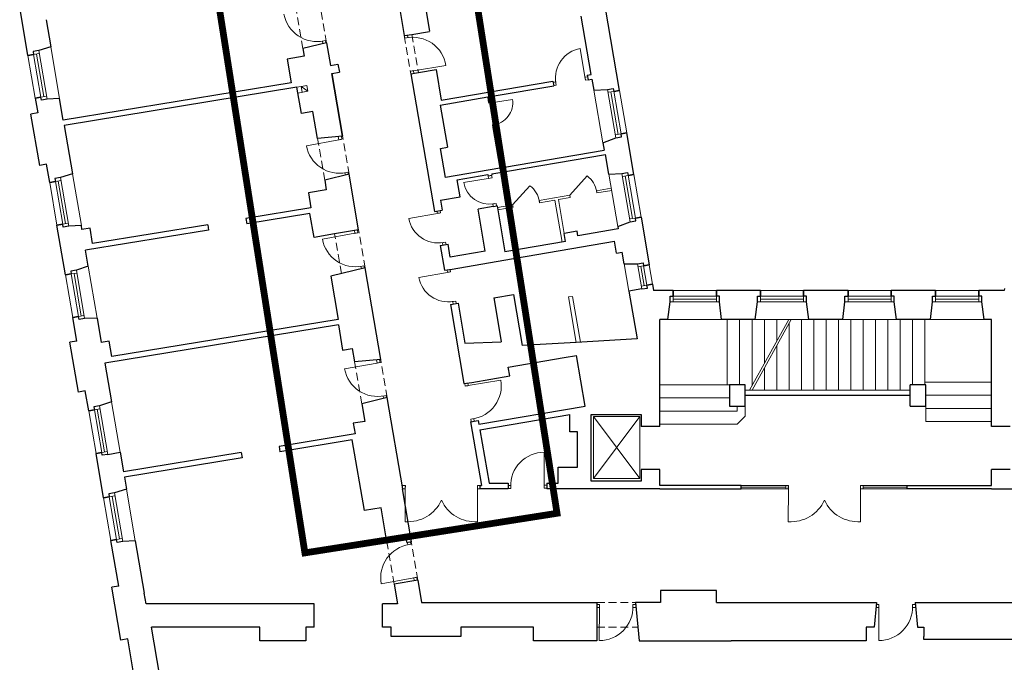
# Model space of a CAD drawing. Header units: centimetres. Extents: x 690840 to 714026, y 27673 to 40762.
# Tile 54 of 162: x 699899 to 700027, y 32483 to 32567. Entities that reach past the tile are written whole.
import ezdxf

# ---------------------------------------------------------------- set-up
doc = ezdxf.new("R2010")
doc.units = ezdxf.units.CM
doc.linetypes.add('DASHED', pattern=[19.05, 12.7, -6.35])
for name, color, linetype, lineweight in [('Drzwi i okna', 51, 'Continuous', 9), ('Kanały wentylacyjne', 3, 'Continuous', 9), ('Przekrojowa', 253, 'Continuous', 25), ('Ramka', 255, 'Continuous', 9), ('S3_obrys zakresu', 1, 'Continuous', 5), ('Widokowa', 140, 'Continuous', 9)]:
    doc.layers.add(name, color=color, linetype=linetype, lineweight=lineweight)

# ---------------------------------------------------------------- blocks, each defined once
blk = doc.blocks.new('zw$2918')
at = {"layer": 'Drzwi i okna', "color": 0}
for p, q in [((1137, -1809.3), (1145.8, -1807.7)), ((1138, -1809.1), (1139.1, -1815.5)), ((1145.8, -1807.7), (1146.9, -1813.6)), ((1351.6, -1801.4), (1350.5, -1794.9)), ((1360.5, -1799.9), (1351.6, -1801.4)), ((1359.5, -1800.1), (1358.4, -1793.6)), ((1818.8, -1907), (1805.9, -1828.1)), ((1374.6, -1885.7), (1365.7, -1887.1)), ((1373.6, -1885.8), (1458, -1871.9)), ((1374.7, -1892.2), (1373.6, -1885.8)), ((1365.7, -1887.1), (1366.8, -1893.5)), ((1817.9, -1901.6), (1819.4, -1910.5)), ((1824.5, -1901.5), (1818.1, -1902.6)), ((1819.4, -1910.5), (1825.8, -1909.4)), ((1742.2, -1915), (1735.7, -1916.1)), ((1743.5, -1922.9), (1737, -1924)), ((1742, -1914), (1743.5, -1922.9)), ((1568.7, -1970.2), (1630.4, -1960.2)), ((1575.6, -1969), (1574.5, -1962.5)), ((1568.7, -1970.2), (1567.6, -1963.7)), ((1577.6, -1968.8), (1568.7, -1970.2)), ((1585.5, -2025.1), (1578.6, -2026.3)), ((1578.6, -2026.3), (1579.6, -2032.7)), ((1586.5, -2031.5), (1585.5, -2025.1)), ((1180.6, -2064.7), (1096.5, -2080.2)), ((1179.1, -2056.7), (1180.6, -2064.7)), ((1179.6, -2064.9), (1188.4, -2063.3)), ((1188.4, -2063.3), (1187.1, -2056.2)), ((1195.3, -2150.4), (1204.2, -2148.8)), ((1196.3, -2150.2), (1197.3, -2155.8)), ((1204.2, -2148.8), (1205.2, -2154.5)), ((1572.8, -2164.4), (1503.7, -2175.8)), ((1568.4, -2165.1), (1567.3, -2158.6)), ((1568.4, -2165.1), (1577.2, -2163.6)), ((1577.2, -2163.6), (1576.2, -2157.1)), ((1579.3, -2231.1), (1588.2, -2229.7)), ((1580.4, -2237.5), (1579.3, -2231.1)), ((1588.2, -2229.7), (1589.2, -2236.1)), ((1440.3, -2254.8), (1361.5, -2268.6)), ((1434.7, -2249.2), (1435.8, -2255.6)), ((1434.8, -2255.8), (1443.7, -2254.2)), ((1443.7, -2254.2), (1442.6, -2247.8)), ((1222, -2307.2), (1137.9, -2322.7)), ((1220.8, -2300.3), (1222, -2307.2)), ((1221.1, -2307.4), (1229.9, -2305.8)), ((1229.9, -2305.8), (1228.6, -2298.7)), ((1448.1, -2331.5), (1456.9, -2330)), ((1449.1, -2331.4), (1450.2, -2337.9)), ((1456.9, -2330), (1458.1, -2336.5)), ((1236.8, -2392.9), (1245.6, -2391.2)), ((1237.8, -2392.7), (1238.9, -2399)), ((1245.6, -2391.2), (1246.7, -2397)), ((1466.6, -2407.6), (1387.8, -2421.4)), ((1461, -2402), (1462.2, -2408.4)), ((1461.2, -2408.5), (1470, -2407)), ((1470, -2407), (1468.9, -2400.6)), ((1474.4, -2484.3), (1483.3, -2482.8)), ((1475.4, -2484.1), (1476.5, -2490.6)), ((1483.3, -2482.8), (1484.4, -2489.3)), ((1279.5, -2643.3), (1195.4, -2658.8)), ((1278, -2635.3), (1279.5, -2643.3)), ((1278.5, -2643.5), (1287.4, -2641.9)), ((1287.4, -2641.9), (1286, -2634.6)), ((1507.8, -2703.3), (1506.6, -2696.3)), ((1516.7, -2701.7), (1507.8, -2703.3)), ((1514.5, -2695), (1515.7, -2701.9)), ((1515.7, -2701.9), (1600, -2687.6)), ((1294.2, -2729), (1303.1, -2727.4)), ((1303.1, -2727.4), (1304.2, -2733.2)), ((1295.2, -2728.8), (1296.4, -2735.1)), ((1531.2, -2787.4), (1522.3, -2788.9)), ((1522.3, -2788.9), (1523.3, -2794.9)), ((1530.2, -2787.6), (1531.2, -2793.6)), ((1712.5, -2960), (1712.1, -2874.5)), ((1352.7, -2961.1), (1346.2, -2961.1)), ((1346.2, -2969.1), (1352.6, -2969.1)), ((1352.6, -2969.1), (1352.5, -3054.6)), ((1352.6, -2970.1), (1352.7, -2961.1)), ((1539.7, -2970.1), (1539.7, -2961.1)), ((1539.7, -2961.1), (1546.2, -2961.1)), ((1546.2, -2969.1), (1539.7, -2969.1)), ((1539.7, -2969.1), (1539.8, -3054.6)), ((1625.6, -2960.5), (1619, -2960.5)), ((1625.6, -2968.5), (1619, -2968.5)), ((1625.6, -2959.5), (1625.6, -2968.5)), ((1712.5, -2959), (1712.5, -2968)), ((1719, -2960), (1712.5, -2960)), ((1712.5, -2968), (1719, -2968)), ((2344.7, -2961.1), (2338.2, -2961.1)), ((2338.2, -2969.1), (2344.7, -2969.1)), ((2344.7, -2969.1), (2344.6, -3054.6)), ((2344.7, -2970.1), (2344.7, -2961.1)), ((2531.8, -2970.1), (2531.7, -2961.1)), ((2531.7, -2961.1), (2538.2, -2961.1)), ((2538.2, -2969.1), (2531.8, -2969.1)), ((2531.8, -2969.1), (2531.9, -3054.6)), ((1359.2, -3114.6), (1358.2, -3109)), ((1367, -3113.2), (1366, -3107.4)), ((1358.2, -3114.8), (1367, -3113.2)), ((1374.5, -3200.2), (1290.3, -3215.2)), ((1373.5, -3200.3), (1382.3, -3198.7)), ((1375.7, -3207.2), (1374.5, -3200.2)), ((1382.3, -3198.7), (1383.6, -3205.9)), ((1855.3, -3269), (1848.8, -3269)), ((1848.8, -3277), (1855.3, -3277)), ((1855.3, -3277), (1855.1, -3362.5)), ((1855.3, -3278), (1855.3, -3269)), ((1942.2, -3278.2), (1942.2, -3269.2)), ((1942.2, -3269.2), (1948.8, -3269.2)), ((1942.2, -3277.2), (1950.1, -3277.2)), ((2571.6, -3277), (2579.4, -3277)), ((2579.4, -3269), (2572.9, -3269)), ((2579.4, -3277), (2579.3, -3362.5)), ((2579.4, -3278), (2579.4, -3269)), ((2666.3, -3278.2), (2666.3, -3269.2)), ((2666.3, -3269.2), (2672.9, -3269.2)), ((2666.3, -3277.2), (2674.2, -3277.2))]:
    blk.add_line(p, q, dxfattribs=at)
at = {"layer": 'Drzwi i okna', "color": 0, "ltscale": 1.6}
for p, q in [((1778.9, -2208.5), (1823.5, -2158.4)), ((1630.6, -2233.8), (1675.1, -2183.8))]:
    blk.add_line(p, q, dxfattribs=at)
for centre, radius, start, end in [((1123.5, -1723.6), 86.7, 190.2929, 281.9036), ((1372.3, -1885.9), 86.7, 9.2331, 100.8437), ((1573.2, -1968.6), 57.8, 276.9522, 8.388), ((1181.8, -2064.7), 86.7, 190.2929, 281.9036), ((1787, -2208.6), 62, 8.3094, 53.9766), ((1638.7, -2234), 62, 8.3094, 53.9766), ((1223.3, -2307.2), 86.7, 190.2929, 281.9036), ((1280.8, -2643.3), 86.7, 190.2929, 281.9036), ((1514.5, -2702.3), 86.7, 278.1541, 9.7648), ((1712.3, -2961.3), 86.7, 90.1458, 181.7564), ((1359.1, -2959.4), 95.4, 266.0716, 335.8764), ((1533.3, -2959.4), 95.4, 204.1236, 273.9284), ((2351.1, -2959.4), 95.4, 266.0716, 335.8764), ((2525.3, -2959.4), 95.4, 204.1236, 273.9284), ((1375.7, -3199.7), 86.7, 98.6519, 190.2626), ((1855.5, -3275.8), 86.7, 269.7794, 1.39), ((2579.6, -3275.8), 86.7, 269.7794, 1.39)]:
    blk.add_arc(centre, radius, start, end, dxfattribs=at)
at = {"layer": 'Drzwi i okna', "color": 0}
for centre, radius, start, end in [((1819.3, -1904.7), 77.8, 99.9306, 189.3047), ((1357.5, -1809.3), 78.2, 277.7082, 281.0068), ((1741.5, -1918.6), 78.2, 7.6634, 10.962), ((1198.1, -2141), 78.2, 98.7681, 102.0666), ((1570.3, -2164.2), 67.5, 189.8932, 279.8733), ((1569.9, -2153.5), 78.2, 277.7578, 281.0564), ((1437.9, -2254.4), 77.8, 190.5203, 279.8944), ((1452.6, -2332), 78.2, 98.2531, 101.5517), ((1239.5, -2383.4), 78.2, 98.7681, 102.0666), ((1464.2, -2407.1), 77.8, 190.5203, 279.8944), ((1479, -2484.8), 78.2, 98.2531, 101.5517), ((1297, -2719.6), 78.2, 98.7681, 102.0666), ((1525.4, -2779.5), 78.2, 97.9911, 101.2896), ((1430.8, -2965.8), 78.2, 178.2653, 181.5639), ((1461.5, -2965.8), 78.2, 358.4361, 1.7347), ((1634.4, -2963.8), 78.2, 358.6209, 1.9195), ((2422.8, -2965.8), 78.2, 178.2653, 181.5639), ((2453.6, -2965.8), 78.2, 358.4361, 1.7347), ((1364.1, -3122.6), 78.2, 278.4889, 281.7875), ((1933.4, -3273.7), 78.2, 178.2545, 181.5531), ((2657.5, -3273.7), 78.2, 178.2545, 181.5531)]:
    blk.add_arc(centre, radius, start, end, dxfattribs=at)
at = {"layer": 'Kanały wentylacyjne', "color": 0}
for p, q in [((1093.3, -1925.2), (1072.1, -1928.8)), ((1083.1, -1926.9), (1097.9, -1924.4)), ((1085.7, -1941.7), (1083.1, -1926.9)), ((1083.1, -1926.9), (1100.4, -1939.1)), ((1097.9, -1924.4), (1100.4, -1939.1)), ((1095.9, -1939.9), (1074.7, -1943.6)), ((1100.4, -1939.1), (1085.7, -1941.7))]:
    blk.add_line(p, q, dxfattribs=at)
at = {"layer": 'Przekrojowa', "color": 0, "ltscale": 1.6}
for p, q in [((1301.4, -1512.1), (1349.9, -1795)), ((1385.2, -1607.3), (1415.4, -1783.7)), ((375.3, -1846.3), (353.9, -1721.1)), ((1907.2, -1936.8), (1869.9, -1718.9)), ((422.3, -1753.6), (434.3, -1823.6)), ((1834, -1895.8), (1808.1, -1744.1)), ((1369.8, -1791.6), (1415.4, -1783.8)), ((1349.9, -1795), (1369.8, -1791.6)), ((434.3, -1823.6), (403.3, -1833.7)), ((1148.5, -1813.2), (1087.4, -1828.1)), ((1087.4, -1828.1), (1090.9, -1848.4)), ((1148.5, -1813.2), (1158.6, -1872.4)), ((1090.9, -1848.4), (1046.5, -1856)), ((1046.5, -1856), (1057, -1917.1)), ((1158.6, -1872.4), (1178.3, -1869)), ((1178.3, -1869), (1181.9, -1889.7)), ((1386.7, -1890.1), (1432.3, -1882.3)), ((1432.3, -1882.3), (1445.9, -1962.2)), ((1162.2, -1893.1), (1181.9, -1889.7)), ((1162.2, -1893.1), (1190, -2055.7)), ((1190, -2055.7), (1162.2, -1893.1)), ((1366.8, -1893.5), (1386.7, -1890.1)), ((1366.8, -1893.5), (1427.9, -2250.3)), ((1823.8, -1897.6), (1834, -1895.8)), ((1823.8, -1897.6), (1825.8, -1909.4)), ((1825.8, -1909.4), (1836.1, -1907.7)), ((1836.1, -1907.7), (1841, -1936.4)), ((1057, -1917.1), (466.8, -2013.8)), ((1072.1, -1928.8), (469.2, -2027.6)), ((1083.8, -1996.7), (1072.1, -1928.8)), ((1445.9, -1962.2), (1735.1, -1912.7)), ((1577.8, -1951.8), (1737.1, -1924.6)), ((1735.1, -1912.7), (1737.1, -1924.6)), ((1841, -1936.4), (1876.5, -1934.1)), ((394.2, -1956.7), (400.7, -1995.2)), ((457.3, -1957.9), (424.7, -1959.2)), ((466.8, -2013.8), (457.3, -1957.9)), ((1443, -1974.9), (1566, -1953.8)), ((1566, -1953.8), (1567.6, -1963.7)), ((1567.6, -1963.7), (1579.5, -1961.7)), ((1577.8, -1951.8), (1579.5, -1961.7)), ((1443, -1974.9), (1461.8, -2084.3)), ((400.7, -1995.2), (383, -1998.2)), ((405.7, -2131.3), (383, -1998.2)), ((1113.3, -1991.7), (1083.8, -1996.7)), ((1125.3, -2061.7), (1113.3, -1991.7)), ((469.2, -2027.6), (490.6, -2152.8)), ((1579.5, -2032.7), (1591.3, -2030.7)), ((1579.5, -2032.7), (1597.6, -2138.1)), ((1591.3, -2030.7), (1609.4, -2136.1)), ((1190, -2055.7), (1125.3, -2061.7)), ((1864.2, -2072.4), (1898, -2059.9)), ((1944.4, -2154.6), (1926, -2047.2)), ((1443.8, -2087.3), (1461.8, -2084.3)), ((1456.6, -2162.2), (1443.8, -2087.3)), ((1864.2, -2072.4), (1867.6, -2092)), ((1576.5, -2153), (1871.2, -2102.6)), ((1609.4, -2136.1), (1867.6, -2092)), ((1880, -2154.2), (1871.2, -2102.6)), ((423.5, -2128.2), (405.7, -2131.3)), ((431.6, -2175.6), (423.5, -2128.2)), ((1597.6, -2138.1), (1456.6, -2162.2)), ((490.6, -2152.8), (459.6, -2162.9)), ((1206.8, -2154.3), (1143.8, -2169.6)), ((1231.4, -2298.2), (1206.8, -2154.3)), ((1486.8, -2168.3), (1566.6, -2154.7)), ((1566.6, -2154.7), (1567.3, -2158.6)), ((1567.3, -2158.6), (1577.1, -2156.9)), ((1576.5, -2153), (1577.1, -2156.9)), ((1880, -2154.2), (1913.8, -2152)), ((1143.8, -2169.6), (1148, -2194.6)), ((1494.4, -2212.7), (1486.8, -2168.3)), ((1148, -2194.6), (1101.7, -2202.5)), ((1101.7, -2202.5), (1108.3, -2241.1)), ((1443.7, -2221.3), (1494.4, -2212.7)), ((1108.3, -2241.1), (939.6, -2268.7)), ((1443.7, -2221.3), (1448.1, -2246.9)), ((1580.4, -2237.5), (1540.9, -2244.3)), ((1580.4, -2237.5), (1590.2, -2235.8)), ((1590.2, -2235.8), (1610, -2355.2)), ((939.6, -2268.7), (941.9, -2282.5)), ((1105.7, -2255.7), (942.1, -2282.5)), ((1116.4, -2317.8), (1105.7, -2255.7)), ((1427.9, -2250.3), (1448.1, -2246.9)), ((1559.1, -2353.8), (1540.9, -2244.3)), ((1963.3, -2265), (1984.5, -2389.1)), ((472.5, -2415.1), (450.5, -2285.9)), ((513.6, -2287.2), (481, -2288.5)), ((515.2, -2297), (513.6, -2287.2)), ((536, -2293.6), (515.2, -2297)), ((542.8, -2333.8), (536, -2293.6)), ((840.9, -2284.9), (542.8, -2333.8)), ((840.9, -2284.9), (843.2, -2298.7)), ((1903.1, -2289.6), (1935.3, -2277.7)), ((1903.1, -2289.6), (1904.2, -2295.8)), ((843.2, -2298.7), (524.5, -2351)), ((1169.6, -2308.7), (1116.4, -2317.8)), ((1231.4, -2298.2), (1169.6, -2308.7)), ((1797.7, -2301.8), (1764.2, -2307.5)), ((1767.8, -2328.2), (1764.2, -2307.5)), ((1799.8, -2313.6), (1797.7, -2301.8)), ((1904.2, -2295.8), (1799.8, -2313.6)), ((1443.1, -2339), (1463.3, -2335.6)), ((1443.1, -2339), (1454.1, -2403.1)), ((1468.9, -2369.2), (1463.3, -2335.6)), ((1607.4, -2376.9), (1894.2, -2327.9)), ((1767.8, -2328.2), (1610, -2355.2)), ((1899.4, -2358.5), (1894.2, -2327.9)), ((531.5, -2392.3), (524.5, -2351)), ((1559.1, -2353.8), (1468.9, -2369.2)), ((1899.4, -2358.5), (1914.5, -2355.9)), ((1919.6, -2385.9), (1914.5, -2355.9)), ((531.5, -2392.3), (500.6, -2402.4)), ((1248.3, -2396.7), (1159.9, -2418.3)), ((1288.9, -2634.3), (1248.3, -2396.7)), ((1474.3, -2399.7), (1607.4, -2376.9)), ((1919.6, -2385.9), (1953.9, -2386.5)), ((1159.9, -2418.3), (1179.1, -2530.4)), ((1454.1, -2403.1), (1474.3, -2399.7)), ((1993, -2438.8), (1993.9, -2444.3)), ((1993, -2438.8), (1995.8, -2455.3)), ((1581.5, -2474.7), (1632.8, -2465.9)), ((1632.8, -2465.9), (1655.4, -2598)), ((1965, -2451.5), (1931.8, -2457.2)), ((1931.8, -2457.2), (1952.9, -2580.6)), ((1931.8, -2457.2), (1932.7, -2462.3)), ((2046.2, -2455.3), (1995.8, -2455.3)), ((2272.2, -2455.3), (2158.2, -2455.3)), ((2499.2, -2455.3), (2384.2, -2455.3)), ((2726.2, -2455.3), (2611.2, -2455.3)), ((2903.8, -2455.3), (2838.2, -2455.3)), ((2904.2, -2449.8), (2903.8, -2455.3)), ((1469.3, -2491.8), (1489.5, -2488.4)), ((1469.3, -2491.8), (1504.5, -2696.8)), ((1489.5, -2488.4), (1507.2, -2591.9)), ((1581.5, -2474.7), (1599.9, -2582.3)), ((2032.6, -2530.3), (2038.4, -2485.1)), ((2171.7, -2530.3), (2166, -2485.1)), ((2258.6, -2530.3), (2264.4, -2485.1)), ((2397.7, -2530.3), (2392, -2485.1)), ((2485.6, -2530.3), (2491.4, -2485.1)), ((2624.7, -2530.3), (2619, -2485.1)), ((2712.6, -2530.3), (2718.4, -2485.1)), ((2851.7, -2530.3), (2846, -2485.1)), ((501.9, -2586.6), (491.4, -2525.5)), ((554.5, -2526.7), (522, -2528)), ((554.5, -2526.7), (565.3, -2589.8)), ((1179.2, -2544.6), (574.5, -2643.7)), ((1179.1, -2530.4), (592.9, -2626.5)), ((1179.2, -2544.6), (1190.3, -2609.6)), ((2011.9, -2808.1), (2011.9, -2530.3)), ((2032.6, -2530.3), (2011.9, -2530.3)), ((2258.6, -2530.3), (2171.7, -2530.3)), ((2485.6, -2530.3), (2397.7, -2530.3)), ((2712.6, -2530.3), (2624.7, -2530.3)), ((2870.9, -2530.3), (2851.7, -2530.3)), ((2870.9, -2808.1), (2870.9, -2530.3)), ((501.9, -2586.6), (484.1, -2589.6)), ((506.2, -2718.7), (484.1, -2589.6)), ((586, -2586.4), (565.3, -2589.8)), ((592.9, -2626.5), (586, -2586.4)), ((1507.2, -2591.9), (1600.9, -2588.2)), ((1599.9, -2582.3), (1600.9, -2588.2)), ((1795.1, -2589.8), (1655.4, -2598)), ((1952.9, -2580.6), (1795.1, -2589.8)), ((1190.3, -2609.6), (1215.2, -2605.3)), ((1215.2, -2605.3), (1221.2, -2640.6)), ((1764.3, -2629.1), (1795.8, -2623.7)), ((1818.2, -2754.8), (1795.8, -2623.7)), ((574.5, -2643.7), (591.7, -2744.2)), ((1288.9, -2634.3), (1221.2, -2640.6)), ((1619.4, -2653.9), (1764.3, -2629.1)), ((1524.7, -2693.4), (1623.2, -2676.5)), ((1623.2, -2676.5), (1619.4, -2653.9)), ((1504.5, -2696.8), (1524.7, -2693.4)), ((2191.9, -2699.8), (2191.9, -2754.8)), ((2232.9, -2699.8), (2191.9, -2699.8)), ((2232.9, -2754.8), (2232.9, -2699.8)), ((2659.9, -2754.8), (2659.9, -2699.8)), ((2700.9, -2699.8), (2659.9, -2699.8)), ((2700.9, -2754.8), (2700.9, -2699.8)), ((523.9, -2715.7), (506.2, -2718.7)), ((532.7, -2767), (523.9, -2715.7)), ((2232.9, -2726.8), (2659.9, -2726.8)), ((591.7, -2744.2), (560.7, -2754.3)), ((1305.8, -2732.9), (1239.8, -2748.9)), ((1239.8, -2748.9), (1247.6, -2794.5)), ((1346.2, -2969.1), (1305.8, -2732.9)), ((1543.2, -2801.8), (1818.2, -2754.8)), ((1545.7, -2816.2), (1778.5, -2776.4)), ((1778.5, -2821.3), (1778.5, -2776.4)), ((1834.3, -2949.8), (1834.3, -2777)), ((1834.3, -2777), (1963.9, -2777)), ((1963.9, -2777), (1963.9, -2808.1)), ((2191.9, -2754.8), (2232.9, -2754.8)), ((2659.9, -2754.8), (2700.9, -2754.8)), ((1247.6, -2794.5), (1218, -2799.6)), ((1218, -2799.6), (1222.7, -2827.2)), ((1521.4, -2795.4), (1541.5, -2792)), ((1521.4, -2795.4), (1549.7, -2961.1)), ((1541.6, -2791.9), (1543.2, -2801.8)), ((1222.7, -2827.2), (1025.6, -2859.6)), ((1545.7, -2816.2), (1569.5, -2955.1)), ((1798.5, -2821.3), (1778.5, -2821.3)), ((1798.5, -2913.3), (1798.5, -2821.3)), ((2011.9, -2808.1), (1963.9, -2808.1)), ((2918.9, -2808.1), (2870.9, -2808.1)), ((1215.3, -2842.4), (1028, -2873.1)), ((1246.6, -3025.7), (1215.3, -2842.4)), ((571.3, -2992.7), (551.6, -2877.4)), ((582.2, -2880), (614, -2874.6)), ((614, -2874.6), (622.7, -2925.6)), ((927.6, -2875.6), (622.7, -2925.6)), ((927.6, -2875.6), (930, -2889.1)), ((1025.6, -2859.6), (1028, -2873.1)), ((930, -2889.1), (625, -2939.1)), ((1748.5, -2955.1), (1748.5, -2913.3)), ((1748.5, -2913.3), (1798.5, -2913.3)), ((2011.9, -2919.1), (1963.9, -2919.1)), ((1963.9, -2919.1), (1963.9, -2949.8)), ((2011.9, -2961.1), (2011.9, -2919.1)), ((2870.9, -2961.1), (2870.9, -2919.1)), ((2918.9, -2919.1), (2870.9, -2919.1)), ((625, -2939.1), (630.3, -2970)), ((627.8, -2955), (630.3, -2970)), ((1569.5, -2955.1), (1619, -2955.1)), ((1619, -2955.1), (1619, -2969.1)), ((1719, -2955.1), (1748.5, -2955.1)), ((1719, -2955.1), (1719, -2969.1)), ((1963.9, -2949.8), (1834.3, -2949.8)), ((630.3, -2970), (599.3, -2980)), ((1344.5, -2969.1), (1368.1, -3107.1)), ((1346.2, -2969.1), (1344.5, -2969.1)), ((1546.2, -2969.1), (1546.2, -2961.1)), ((1546.2, -2961.1), (1549.7, -2961.1)), ((1619, -2969.1), (1546.2, -2969.1)), ((1787.9, -2969.1), (1719, -2969.1)), ((2011.9, -2969.1), (1787.9, -2969.1)), ((1999.9, -2969.1), (1996.9, -2969.1)), ((2222.8, -2961.1), (2011.9, -2961.1)), ((2011.9, -2969.1), (2222.8, -2969.1)), ((2222.8, -2969.1), (2222.8, -2961.1)), ((2652.8, -2969.1), (2652.8, -2961.1)), ((2652.8, -2961.1), (2870.9, -2961.1)), ((2870.9, -2969.1), (2652.8, -2969.1)), ((2870.9, -2969.1), (3128.8, -2969.1)), ((1290, -3018.3), (1246.6, -3025.7)), ((1305.1, -3106.7), (1290, -3018.3)), ((610.4, -3221.4), (590.2, -3103.1)), ((653.3, -3104.3), (620.7, -3105.6)), ((653.3, -3104.3), (676.4, -3239.5)), ((1354.4, -3098.3), (1305.1, -3106.7)), ((1354.4, -3098.3), (1356.3, -3109.1)), ((1368.1, -3107.1), (1356.3, -3109.1)), ((1384.9, -3205.7), (1323.8, -3216.1)), ((1384.9, -3205.7), (1394.9, -3264.1)), ((610.4, -3221.4), (592.7, -3224.4)), ((616.1, -3361.4), (592.7, -3224.4)), ((1323.8, -3216.1), (1332.6, -3267.4)), ((2158.9, -3232.8), (2013.9, -3232.8)), ((2013.9, -3232.8), (2013.9, -3264.1)), ((2158.9, -3264.1), (2158.9, -3232.8)), ((681.2, -3267.4), (676.4, -3239.5)), ((1394.9, -3264.1), (1848.8, -3264.1)), ((1848.8, -3264.1), (1848.8, -3328.1)), ((2013.9, -3264.1), (1948.8, -3264.1)), ((2158.9, -3264.1), (2572.9, -3264.1)), ((2572.9, -3264.1), (2566.6, -3327.7)), ((2672.9, -3264.1), (3384.5, -3264.1)), ((2672.9, -3264.1), (2679.3, -3327.7)), ((1116.8, -3267.4), (681.2, -3267.4)), ((1116.8, -3328.1), (1116.8, -3267.4)), ((1332.6, -3267.4), (1293.8, -3267.4)), ((1293.8, -3328.1), (1293.8, -3267.4)), ((1948.8, -3264.3), (1958.7, -3363.7)), ((717.2, -3454.7), (695.6, -3328.1)), ((975.8, -3328.1), (695.6, -3328.1)), ((975.8, -3363.1), (975.8, -3328.1)), ((1116.8, -3328.1), (1094.8, -3328.1)), ((1094.8, -3328.1), (1094.8, -3363.1)), ((1315.8, -3328.1), (1293.8, -3328.1)), ((1315.8, -3351.7), (1315.8, -3328.1)), ((1684.8, -3328.1), (1496.8, -3328.1)), ((1496.8, -3328.1), (1496.8, -3351.7)), ((1684.8, -3363.7), (1684.8, -3328.1)), ((1848.8, -3328.1), (1848.8, -3363.7)), ((2566.6, -3327.7), (2545.9, -3327.7)), ((2545.9, -3327.7), (2545.9, -3363.7)), ((2679.3, -3327.7), (2695.9, -3327.7)), ((2695.9, -3327.7), (2695.9, -3351.7)), ((633.8, -3358.4), (616.1, -3361.4)), ((654.4, -3478.6), (633.8, -3358.4)), ((1094.8, -3363.1), (975.8, -3363.1)), ((1496.8, -3351.7), (1315.8, -3351.7)), ((1848.8, -3363.7), (1684.8, -3363.7)), ((1958.7, -3363.7), (2196.9, -3363.7)), ((2545.9, -3363.7), (2196.9, -3363.7)), ((2695.9, -3359.7), (2695.9, -3351.7)), ((2855.7, -3359.7), (2695.9, -3359.7)), ((3319.7, -3359.7), (2855.7, -3359.7))]:
    blk.add_line(p, q, dxfattribs=at)
at = {"layer": 'Przekrojowa', "color": 0}
for p, q in [((403.3, -1833.7), (388.7, -1836.1)), ((390, -1843.8), (375.3, -1846.3)), ((375.3, -1846.3), (390, -1843.8)), ((388.7, -1836.1), (390, -1843.8)), ((1876.5, -1934.1), (1891.1, -1931.7)), ((1891.1, -1931.7), (1892.4, -1939.3)), ((1892.4, -1939.3), (1907.2, -1936.8)), ((1907.2, -1936.8), (1892.4, -1939.3)), ((408.9, -1954.2), (394.2, -1956.7)), ((394.2, -1956.7), (408.9, -1954.2)), ((410.2, -1961.9), (408.9, -1954.2)), ((424.8, -1959.4), (410.2, -1961.9)), ((1898, -2059.9), (1912.6, -2057.4)), ((1911.3, -2049.7), (1926, -2047.2)), ((1926, -2047.2), (1911.3, -2049.7)), ((1912.6, -2057.4), (1911.3, -2049.7)), ((459.6, -2162.9), (445, -2165.4)), ((445, -2165.4), (446.3, -2173)), ((1913.8, -2152), (1928.4, -2149.5)), ((1928.4, -2149.5), (1929.7, -2157.2)), ((1929.7, -2157.2), (1944.4, -2154.6)), ((1944.4, -2154.6), (1929.7, -2157.2)), ((446.3, -2173), (431.6, -2175.6)), ((431.6, -2175.6), (446.3, -2173)), ((1948.6, -2267.6), (1963.3, -2265)), ((1963.3, -2265), (1948.6, -2267.6)), ((1949.9, -2275.2), (1948.6, -2267.6)), ((465.2, -2283.4), (450.5, -2285.9)), ((450.5, -2285.9), (465.2, -2283.4)), ((466.5, -2291.1), (465.2, -2283.4)), ((481.1, -2288.6), (466.5, -2291.1)), ((1935.3, -2277.7), (1949.9, -2275.2)), ((1953.9, -2386.5), (1968.5, -2384)), ((1953.9, -2386.5), (1968.5, -2384)), ((1968.5, -2384), (1969.8, -2391.6)), ((1969.8, -2391.6), (1984.5, -2389.1)), ((1984.5, -2389.1), (1969.8, -2391.6)), ((487.3, -2412.6), (472.5, -2415.1)), ((472.5, -2415.1), (487.3, -2412.6)), ((500.6, -2402.4), (486, -2404.9)), ((486, -2404.9), (487.3, -2412.6)), ((1978.3, -2441.4), (1993, -2438.8)), ((1993, -2438.8), (1978.3, -2441.4)), ((1979.6, -2449), (1978.3, -2441.4)), ((1965, -2451.5), (1979.6, -2449)), ((2038.4, -2485.1), (2038.4, -2470.3)), ((2038.4, -2470.3), (2046.2, -2470.3)), ((2046.2, -2470.3), (2046.2, -2455.3)), ((2046.2, -2455.3), (2046.2, -2470.3)), ((2158.2, -2470.3), (2158.2, -2455.3)), ((2158.2, -2455.3), (2158.2, -2470.3)), ((2166, -2470.3), (2158.2, -2470.3)), ((2166, -2485.1), (2166, -2470.3)), ((2264.4, -2485.1), (2264.4, -2470.3)), ((2264.4, -2470.3), (2272.2, -2470.3)), ((2272.2, -2470.3), (2272.2, -2455.3)), ((2272.2, -2455.3), (2272.2, -2470.3)), ((2384.2, -2470.3), (2384.2, -2455.3)), ((2384.2, -2455.3), (2384.2, -2470.3)), ((2392, -2470.3), (2384.2, -2470.3)), ((2392, -2485.1), (2392, -2470.3)), ((2491.4, -2485.1), (2491.4, -2470.3)), ((2491.4, -2470.3), (2499.2, -2470.3)), ((2499.2, -2470.3), (2499.2, -2455.3)), ((2499.2, -2455.3), (2499.2, -2470.3)), ((2611.2, -2470.3), (2611.2, -2455.3)), ((2611.2, -2455.3), (2611.2, -2470.3)), ((2619, -2470.3), (2611.2, -2470.3)), ((2619, -2485.1), (2619, -2470.3)), ((2718.4, -2485.1), (2718.4, -2470.3)), ((2718.4, -2470.3), (2726.2, -2470.3)), ((2726.2, -2470.3), (2726.2, -2455.3)), ((2726.2, -2455.3), (2726.2, -2470.3)), ((2838.2, -2470.3), (2838.2, -2455.3)), ((2838.2, -2455.3), (2838.2, -2470.3)), ((2846, -2470.3), (2838.2, -2470.3)), ((2846, -2485.1), (2846, -2470.3)), ((506.1, -2523), (491.4, -2525.5)), ((491.4, -2525.5), (506.1, -2523)), ((507.5, -2530.6), (506.1, -2523)), ((522, -2528.1), (507.5, -2530.6)), ((547.4, -2764.4), (532.7, -2767)), ((532.7, -2767), (547.4, -2764.4)), ((560.7, -2754.3), (546.1, -2756.8)), ((546.1, -2756.8), (547.4, -2764.4)), ((566.3, -2874.8), (551.6, -2877.4)), ((551.6, -2877.4), (566.3, -2874.8)), ((567.6, -2882.5), (566.3, -2874.8)), ((582.2, -2880), (567.6, -2882.5)), ((599.3, -2980), (584.7, -2982.5)), ((584.7, -2982.5), (586, -2990.2)), ((586, -2990.2), (571.3, -2992.7)), ((571.3, -2992.7), (586, -2990.2)), ((604.9, -3100.6), (590.2, -3103.1)), ((590.2, -3103.1), (604.9, -3100.6)), ((606.2, -3108.2), (604.9, -3100.6)), ((620.8, -3105.7), (606.2, -3108.2))]:
    blk.add_line(p, q, dxfattribs=at)
at = {"layer": 'Widokowa', "color": 0, "linetype": 'DASHED', "ltscale": 1.6}
for p, q in [((1087.4, -1828.1), (1069, -1720.4)), ((1148.5, -1813.2), (1131.6, -1714.6)), ((1349.9, -1795), (1366.8, -1893.5)), ((1369.8, -1791.6), (1386.7, -1890.1)), ((1143.8, -2169.6), (1125.3, -2061.7)), ((1206.8, -2154.3), (1190, -2055.7)), ((1187.2, -2411.6), (1169.6, -2308.7)), ((1248.3, -2396.7), (1231.4, -2298.2)), ((1239.8, -2748.9), (1221.2, -2640.6)), ((1305.8, -2732.9), (1288.9, -2634.3)), ((1323.8, -3216.1), (1305.1, -3106.7)), ((1384.9, -3205.7), (1368.1, -3107.1)), ((1848.8, -3264.1), (1948.8, -3264.1)), ((1848.8, -3328.1), (1955.2, -3328.1))]:
    blk.add_line(p, q, dxfattribs=at)
at = {"layer": 'Widokowa', "color": 0}
for p, q in [((424.8, -1959.4), (403.3, -1833.7)), ((390, -1843.8), (404.6, -1841.3)), ((408.9, -1954.4), (390, -1843.8)), ((416.2, -1953), (397.3, -1842.6)), ((1876.5, -1934.1), (1898, -2059.9)), ((408.9, -1954.2), (423.5, -1951.7)), ((1892.4, -1939.3), (1877.8, -1941.8)), ((1885.1, -1940.6), (1904, -2051)), ((1892.4, -1939.1), (1911.3, -2049.7)), ((1911.3, -2049.7), (1896.7, -2052.2)), ((481.1, -2288.6), (459.6, -2162.9)), ((1913.8, -2152), (1935.3, -2277.7)), ((1929.7, -2157.2), (1915.1, -2159.7)), ((1922.4, -2158.4), (1941.3, -2268.8)), ((1929.6, -2156.9), (1948.6, -2267.6)), ((446.3, -2173), (460.9, -2170.5)), ((465.2, -2283.7), (446.3, -2173)), ((472.5, -2282.2), (453.6, -2171.8)), ((1948.6, -2267.6), (1934, -2270)), ((465.2, -2283.4), (479.8, -2280.9)), ((1965, -2451.5), (1953.9, -2386.5)), ((1969.8, -2391.6), (1955.2, -2394.1)), ((1971, -2442.6), (1962.5, -2392.9)), ((1978.3, -2441.6), (1969.8, -2391.6)), ((487.3, -2412.6), (501.9, -2410.1)), ((506.2, -2523.2), (487.3, -2412.6)), ((513.4, -2521.7), (494.6, -2411.3)), ((522, -2528.1), (500.6, -2402.4)), ((1978.3, -2441.4), (1963.7, -2443.9)), ((2046, -2470.3), (2158.2, -2470.3)), ((2046.2, -2470.3), (2046.2, -2485.1)), ((2158.2, -2470.3), (2158.2, -2485.1)), ((2272, -2470.3), (2384.2, -2470.3)), ((2272.2, -2470.3), (2272.2, -2485.1)), ((2384.2, -2470.3), (2384.2, -2485.1)), ((2499, -2470.3), (2611.2, -2470.3)), ((2499.2, -2470.3), (2499.2, -2485.1)), ((2611.2, -2470.3), (2611.2, -2485.1)), ((2726, -2470.3), (2838.2, -2470.3)), ((2726.2, -2470.3), (2726.2, -2485.1)), ((2838.2, -2470.3), (2838.2, -2485.1)), ((2038.4, -2485.1), (2166, -2485.1)), ((2046.2, -2477.7), (2158.2, -2477.7)), ((2264.4, -2485.1), (2392, -2485.1)), ((2272.2, -2477.7), (2384.2, -2477.7)), ((2491.4, -2485.1), (2619, -2485.1)), ((2499.2, -2477.7), (2611.2, -2477.7)), ((2718.4, -2485.1), (2846, -2485.1)), ((2726.2, -2477.7), (2838.2, -2477.7)), ((506.1, -2523), (520.7, -2520.5)), ((547.4, -2764.4), (562, -2762)), ((566.4, -2875.1), (547.4, -2764.4)), ((573.6, -2873.6), (554.7, -2763.2)), ((582.2, -2880), (560.7, -2754.3)), ((566.3, -2874.8), (580.9, -2872.3)), ((620.8, -3105.7), (599.3, -2980)), ((586, -2990.2), (600.6, -2987.7)), ((605, -3100.8), (586, -2990.2)), ((612.2, -3099.3), (593.3, -2988.9)), ((604.9, -3100.6), (619.5, -3098.1))]:
    blk.add_line(p, q, dxfattribs=at)
at = {"layer": 'Widokowa', "color": 0, "ltscale": 1.6}
for p, q in [((434.3, -1823.6), (457.3, -1957.9)), ((375.3, -1846.3), (394.2, -1956.7)), ((1864.2, -2072.4), (1841, -1936.4)), ((1926, -2047.2), (1907.2, -1936.8)), ((490.6, -2152.8), (513.6, -2287.2)), ((1903.1, -2289.6), (1880, -2154.2)), ((1963.3, -2265), (1944.4, -2154.6)), ((431.6, -2175.6), (450.5, -2285.9)), ((1886.2, -2190.1), (1847.9, -2196.7)), ((1778.9, -2208.5), (1699.5, -2222)), ((1779.9, -2214.4), (1749.2, -2219.6)), ((1779.9, -2214.4), (1778.9, -2208.5)), ((1848.9, -2202.6), (1847.9, -2196.7)), ((1887.1, -2196.1), (1848.9, -2202.6)), ((1630.6, -2233.8), (1591, -2240.6)), ((1631.6, -2239.8), (1592, -2246.5)), ((1631.6, -2239.8), (1630.6, -2233.8)), ((1700.6, -2228), (1699.5, -2222)), ((1740.3, -2221.2), (1700.6, -2228)), ((1758.9, -2329.8), (1740.3, -2221.2)), ((1764.2, -2307.5), (1749.2, -2219.6)), ((531.5, -2392.3), (554.5, -2526.7)), ((1919.6, -2385.9), (1931.8, -2457.2)), ((1984.5, -2389.1), (1993, -2438.8)), ((472.5, -2415.1), (491.4, -2525.5)), ((1774.9, -2471.5), (1785.9, -2470.9)), ((1774.9, -2471.5), (1795.2, -2589.8)), ((1785.9, -2470.9), (1806.1, -2589.2)), ((2158.2, -2455.3), (2046.2, -2455.3)), ((2384.2, -2455.3), (2272.2, -2455.3)), ((2611.2, -2455.3), (2499.2, -2455.3)), ((2838.2, -2455.3), (2726.2, -2455.3)), ((2177.2, -2530.3), (2027.2, -2530.3)), ((2186.6, -2699.8), (2186.6, -2530.3)), ((2218.6, -2699.8), (2218.6, -2530.3)), ((2244.5, -2713.9), (2345.7, -2530.3)), ((2250.6, -2702.8), (2250.6, -2530.3)), ((2250.6, -2713.9), (2351.9, -2530.3)), ((2403.2, -2530.3), (2253.2, -2530.3)), ((2282.6, -2644.8), (2282.6, -2530.3)), ((2314.6, -2586.8), (2314.6, -2530.3)), ((2346.6, -2713.9), (2346.6, -2539.8)), ((2378.6, -2713.9), (2378.6, -2530.3)), ((2410.6, -2713.9), (2410.6, -2530.3)), ((2442.6, -2713.9), (2442.6, -2530.3)), ((2474.6, -2713.9), (2474.6, -2530.3)), ((2630.2, -2530.3), (2480.2, -2530.3)), ((2506.6, -2713.9), (2506.6, -2530.3)), ((2538.6, -2713.9), (2538.6, -2530.3)), ((2570.6, -2713.9), (2570.6, -2530.3)), ((2602.6, -2713.9), (2602.6, -2530.3)), ((2634.6, -2713.9), (2634.6, -2530.3)), ((2666.6, -2699.8), (2666.6, -2530.3)), ((2698.6, -2699.8), (2698.6, -2530.3)), ((2870.9, -2530.3), (2707.2, -2530.3)), ((2314.6, -2713.9), (2314.6, -2597.8)), ((2282.6, -2713.9), (2282.6, -2655.9)), ((2191.9, -2699.8), (2013.9, -2699.8)), ((2191.9, -2699.8), (2186.6, -2699.8)), ((2868.9, -2692.9), (2698.6, -2692.9)), ((2232.9, -2713.9), (2659.9, -2713.9)), ((2868.9, -2726.9), (2700.9, -2726.9)), ((591.7, -2744.2), (614, -2874.6)), ((2191.9, -2733.8), (2013.9, -2733.8)), ((532.7, -2767), (551.6, -2877.4)), ((2212.4, -2767.8), (2013.9, -2767.8)), ((2212.4, -2767.8), (2212.4, -2754.8)), ((2232.9, -2754.8), (2232.9, -2781.2)), ((2700.9, -2754.8), (2700.9, -2794.9)), ((2868.9, -2760.9), (2700.9, -2760.9)), ((1959.8, -2781.8), (1840.2, -2943)), ((1959.8, -2943), (1840.2, -2781.8)), ((1959.8, -2781.8), (1840.2, -2781.8)), ((1840.2, -2781.8), (1840.2, -2943)), ((1959.8, -2943), (1959.8, -2781.8)), ((2212.4, -2801.8), (2013.9, -2801.8)), ((2232.9, -2781.2), (2212.4, -2801.8)), ((2868.9, -2794.9), (2700.9, -2794.9)), ((1840.2, -2943), (1959.8, -2943)), ((630.3, -2970), (653.3, -3104.3)), ((2222.8, -2961.1), (2338.2, -2961.1)), ((2222.8, -2965.1), (2338.2, -2965.1)), ((2222.8, -2969.1), (2338.2, -2969.1)), ((2338.2, -2961.1), (2338.2, -2969.1)), ((2538.2, -2961.1), (2652.8, -2961.1)), ((2538.2, -2961.1), (2538.2, -2969.1)), ((2538.2, -2965.1), (2652.8, -2965.1)), ((2538.2, -2969.1), (2652.8, -2969.1)), ((571.3, -2992.7), (590.2, -3103.1))]:
    blk.add_line(p, q, dxfattribs=at)

msp = doc.modelspace()

# ---------------------------------------------------------------- linework, layer by layer
at = {"layer": 'S3_obrys zakresu', "color": 1, "ltscale": 1.6, "true_color": 0xff0000, "const_width": 0.877}
msp.add_lwpolyline([(699914.48, 32635.7), (699947.13, 32640.83), (699968.83, 32502.61), (699936.18, 32497.48)], close=True, dxfattribs=at)

# ---------------------------------------------------------------- block references
at = {"layer": 'Ramka', "color": 251, "xscale": 0.05, "yscale": 0.05, "zscale": 0.05}
msp.add_blockref('zw$2918', (699881.55, 32654.25), dxfattribs=at)

doc.saveas('drawing.dxf')
